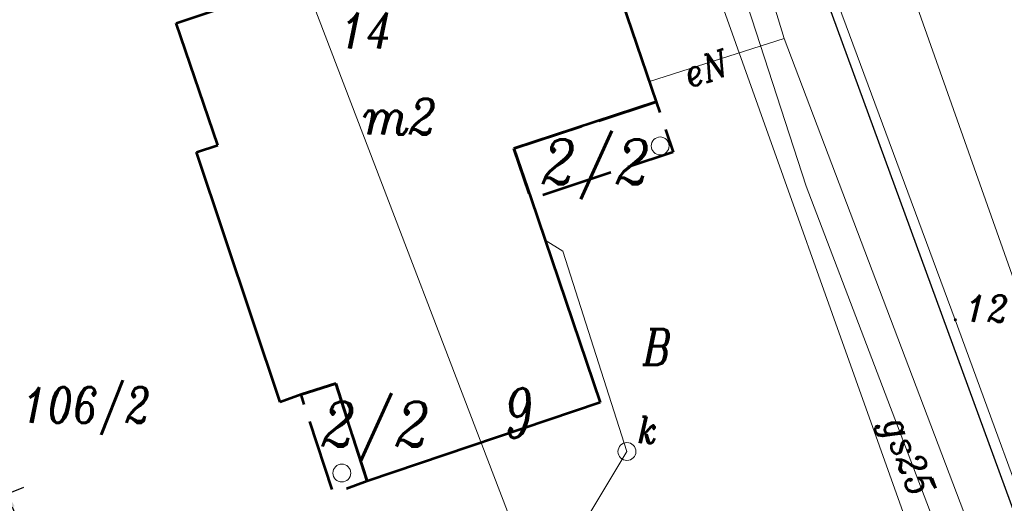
# Model space of a CAD drawing. Extents: x 779 to 3668, y -1329 to 9570.
# Tile 47 of 106: x 2283 to 2311, y -632 to -618. Entities that reach past the tile are written whole.
import ezdxf

# ---------------------------------------------------------------- set-up
doc = ezdxf.new("R2010")
doc.units = 0
doc.linetypes.add('2.0_0.5', pattern=[2.5, 2, -0.5])
doc.linetypes.add('CIĄGłA', pattern=[0])
for name, color, linetype, lineweight in [('203-punkt graniczny', 7, 'Continuous', 0), ('203-punkt graniczny-Atr103', 7, 'Continuous', 0), ('210-oznaczenie konturu użytku gruntowego', 7, 'Continuous', 0), ('211-numer działki ewidencyjnej', 7, 'Continuous', 0), ('219-działka ewidencyjna', 7, 'Continuous', 0), ('238-Punkt adresowy budynku', 7, 'Continuous', 0), ('311-podpora', 7, 'Continuous', 0), ('312-budynek ewidencyjny', 7, 'Continuous', 0), ('312-oznaczenie budynku ewidencyjnego', 7, 'Continuous', 0), ('312-oznaczenie budynku ewidencyjnego-Atr117', 7, 'Continuous', 0), ('_a_obiekty', 250, 'Continuous', 30), ('blok - nawis', 7, 'Continuous', 0), ('blok - nawis-Atr25', 7, 'Continuous', 0), ('ogrodzenie trwałe (linia)', 7, 'Continuous', 0), ('przewód elektroenergetyczny (linia)-SEPOD', 7, 'Continuous', 0), ('przewód elektroenergetyczny (linia)-SEPOD-Atr1', 7, 'Continuous', 0), ('przewód gazowy (linia)-SG', 7, 'Continuous', 0), ('przewód gazowy (linia)-SG-Atr1', 7, 'Continuous', 0), ('przewód kanalizacyjny (linia)-SK', 7, 'Continuous', 0), ('przewód wodociągowy (linia)-SW', 7, 'Continuous', 0), ('właz okrągły - siec kanalizacyjna (punkt)-SK', 7, 'Continuous', 0), ('właz okrągły - siec kanalizacyjna (punkt)-SK-Atr17', 7, 'Continuous', 0), ('zz-legenda', 7, 'Continuous', 13), ('zz-wypełnienie-chodniki', 142, 'Continuous', 5)]:
    doc.layers.add(name, color=color, linetype=linetype, lineweight=lineweight)
doc.styles.add('ARIAL', font='ARIALN.TTF')
doc.styles.get("Standard").update_dxf_attribs({"font": 'arial.ttf'})
doc.linetypes.add('902-500', pattern='A,3.75,[24,dgnlstyle-geo-mz.shx,S=0.002786,R=0,X=0,Y=0],3.75', length=7.5)
doc.dimstyles.new('z1do1', dxfattribs={"dimtxt": 0.7, "dimasz": 0.4, "dimexe": 0.5, "dimexo": 0.5, "dimgap": 0.1, "dimtad": 1, "dimrnd": 0.05, "dimzin": 0, "dimdsep": 46, "dimtxsty": 'ARIAL', "dimcen": 0.09, "dimazin": 0, "dimtfac": 1, "dimtofl": 0, "dimtmove": 0, "dimatfit": 3, "dimfxl": 1, "dimtolj": 1, "dimtzin": 0, "dimarcsym": 0})

# ---------------------------------------------------------------- blocks, each defined once
blk = doc.blocks.new('311')
at = {"color": 0, "linetype": 'Continuous', "lineweight": -2, "ltscale": 10}
blk.add_circle((0, 0), 2.5, dxfattribs=at)
blk = doc.blocks.new('203')
at = {"linetype": 'Continuous', "lineweight": -2, "ltscale": 10}
h = blk.add_hatch(color=0, dxfattribs=at)
edge = h.paths.add_edge_path()
edge.add_arc((0, 0), 0.45, 0, 360)
blk = doc.blocks.new('US22')
at = {"color": 0, "linetype": 'Continuous', "lineweight": -2, "ltscale": 10}
blk.add_circle((0, 0), 2.5, dxfattribs=at)
blk = doc.blocks.new('PZT MDCP podkład')
at = {"layer": '219-działka ewidencyjna', "color": 8, "linetype": 'Continuous', "lineweight": 13, "flags": 128}
for points in [[(2171.566, 129.536), (2164.946, 147.386)], [(2161.486, 117.806), (2151.846, 142.986)], [(2171.566, 129.536), (2174.256, 122.196)]]:
    blk.add_lwpolyline(points, dxfattribs=at)
at = {"layer": '312-budynek ewidencyjny', "color": 8, "linetype": 'Continuous', "lineweight": 53, "flags": 128}
for points in [[(2149.786, 137.826), (2161.166, 141.616)], [(2161.166, 141.616), (2163.206, 135.626)], [(2150.946, 134.416), (2149.786, 137.826)], [(2163.206, 135.626), (2159.226, 134.326)], [(2150.356, 134.226), (2150.946, 134.416)], [(2159.226, 134.326), (2159.706, 132.916)], [(2152.696, 127.236), (2150.356, 134.226)], [(2159.706, 132.916), (2161.636, 127.226)], [(2154.246, 127.756), (2153.276, 127.446)], [(2155.126, 125.026), (2154.246, 127.756)], [(2153.276, 127.446), (2152.696, 127.236)], [(2161.636, 127.226), (2155.126, 125.026)]]:
    blk.add_lwpolyline(points, dxfattribs=at)
at = {"layer": 'blok - nawis', "color": 8, "linetype": '2.0_0.5', "lineweight": 53, "flags": 128}
for points in [[(2159.226, 134.326), (2163.206, 135.626), (2163.676, 134.226), (2159.706, 132.916), (2159.226, 134.326)], [(2153.276, 127.446), (2154.246, 127.756), (2155.126, 125.026), (2154.186, 124.686), (2153.276, 127.446)]]:
    blk.add_lwpolyline(points, close=True, dxfattribs=at)
at = {"layer": 'ogrodzenie trwałe (linia)', "color": 8, "linetype": '902-500', "lineweight": 30, "flags": 128}
blk.add_lwpolyline([(2201.026, 25.936), (2203.096, 26.226), (2196.526, 52.656), (2189.216, 78.326), (2185.026, 90.136), (2181.246, 100.996), (2180.716, 103.656), (2164.906, 146.866), (2145.896, 140.406), (2135.536, 136.576), (2142.946, 119.686), (2154.066, 91.526), (2156.856, 82.926), (2163.326, 62.136), (2173.076, 21.416), (2181.186, 20.276), (2186.806, 20.096), (2192.936, 20.706), (2195.036, 22.776), (2196.636, 25.266), (2198.206, 25.546)], dxfattribs=at)
at = {"layer": 'przewód elektroenergetyczny (linia)-SEPOD', "color": 8, "linetype": 'Continuous', "lineweight": 13, "flags": 128}
for points in [[(2181.748, 152.897), (2164.096, 146.196), (2166.786, 137.396), (2172.116, 123.356), (2181.826, 100.616)], [(2166.786, 137.396), (2163.016, 136.196)]]:
    blk.add_lwpolyline(points, dxfattribs=at)
at = {"layer": 'przewód gazowy (linia)-SG', "color": 8, "linetype": 'Continuous', "lineweight": 13, "flags": 128}
blk.add_lwpolyline([(2164.466, 142.286), (2167.396, 133.276), (2175.306, 112.516), (2168.086, 109.766), (2167.056, 107.026)], dxfattribs=at)
at = {"layer": 'przewód kanalizacyjny (linia)-SK', "color": 8, "linetype": 'Continuous', "lineweight": 13, "flags": 128}
blk.add_lwpolyline([(2160.096, 131.766), (2160.596, 131.456), (2162.386, 125.856), (2154.006, 111.916)], dxfattribs=at)
at = {"layer": 'przewód wodociągowy (linia)-SW', "color": 8, "linetype": 'Continuous', "lineweight": 13, "flags": 128}
for points in [[(2212.546, 42.076), (2213.286, 42.306), (2209.436, 56.186), (2197.426, 57.456), (2187.826, 88.496), (2176.956, 120.056), (2167.756, 146.026), (2166.796, 148.736)], [(2167.856, 106.096), (2175.496, 109.066), (2162.736, 144.816), (2161.836, 146.826)]]:
    blk.add_lwpolyline(points, dxfattribs=at)
at = {"layer": '203-punkt graniczny', "color": 8, "linetype": 'Continuous', "lineweight": 13, "xscale": 0.1, "yscale": 0.1, "zscale": 0.1}
blk.add_blockref('203', (2171.566, 129.536), dxfattribs=at)
at = {"layer": '311-podpora', "color": 8, "linetype": 'Continuous', "lineweight": 13, "xscale": 0.1, "yscale": 0.1, "zscale": 0.1}
for p in [(2163.316, 134.396), (2154.416, 125.256)]:
    blk.add_blockref('311', p, dxfattribs=at)
at = {"layer": 'właz okrągły - siec kanalizacyjna (punkt)-SK', "color": 8, "linetype": 'Continuous', "lineweight": 13, "xscale": 0.1, "yscale": 0.1, "zscale": 0.1}
blk.add_blockref('US22', (2162.386, 125.856), dxfattribs=at)
at = {"layer": '203-punkt graniczny-Atr103', "color": 8, "lineweight": 13, "insert": (2171.846, 129.477), "char_height": 0.75, "attachment_point": 7, "line_spacing_factor": 0.6}
blk.add_mtext('\\FITALIC_1250;\\H1x;\\W0.9;12', dxfattribs=at)
at = {"layer": '210-oznaczenie konturu użytku gruntowego', "color": 8, "linetype": 'Continuous', "lineweight": 13, "insert": (2162.835, 128.279), "char_height": 1, "attachment_point": 7, "line_spacing_factor": 0.6}
blk.add_mtext('\\FITALIC_1250;\\H1x;\\W0.79;B', dxfattribs=at)
at = {"layer": '211-numer działki ewidencyjnej', "color": 8, "linetype": 'Continuous', "lineweight": 13, "insert": (2145.486, 127.656), "char_height": 1, "attachment_point": 1, "line_spacing_factor": 0.6}
blk.add_mtext('\\FITALIC_1250;\\H1x;\\W0.79;106/2', dxfattribs=at)
at = {"layer": '238-Punkt adresowy budynku', "color": 8, "linetype": 'Continuous', "lineweight": 30, "insert": (2159.41, 126.292), "char_height": 1.25, "attachment_point": 8, "rotation": 18.667, "line_spacing_factor": 0.6}
blk.add_mtext('\\FITALIC_1250;\\Q15;\\H1x;\\W0.79;9', dxfattribs=at)
at = {"layer": '312-oznaczenie budynku ewidencyjnego', "color": 8, "linetype": 'Continuous', "lineweight": 13, "insert": (2154.386, 137.123), "char_height": 1, "attachment_point": 7, "line_spacing_factor": 0.6}
blk.add_mtext('\\FITALIC_1250;\\H1x;\\W0.79;14', dxfattribs=at)
at = {"layer": '312-oznaczenie budynku ewidencyjnego-Atr117', "color": 8, "lineweight": 13, "insert": (2155.006, 134.713), "char_height": 1, "attachment_point": 7, "line_spacing_factor": 0.6}
blk.add_mtext('\\FITALIC_1250;\\H1x;\\W0.9;m2', dxfattribs=at)
at = {"layer": 'blok - nawis-Atr25', "color": 8, "lineweight": 13, "char_height": 1.25, "attachment_point": 7, "line_spacing_factor": 0.6}
for insert in [(2159.986, 132.91), (2153.826, 125.58)]:
    blk.add_mtext('\\FITALIC_1250;\\H1x;\\W0.9;2/2', dxfattribs=dict(at, insert=insert))
at = {"layer": 'przewód elektroenergetyczny (linia)-SEPOD-Atr1', "color": 8, "lineweight": 13, "insert": (2164.004, 136.377), "char_height": 0.75, "attachment_point": 4, "rotation": 17.589, "line_spacing_factor": 0.6}
blk.add_mtext('\\FITALIC_1250;\\H1x;\\W0.9;eN', dxfattribs=at)
at = {"layer": 'przewód gazowy (linia)-SG-Atr1', "color": 8, "lineweight": 13, "insert": (2169.75, 126.742), "char_height": 0.75, "attachment_point": 4, "rotation": 290.81, "line_spacing_factor": 0.6}
blk.add_mtext('\\FITALIC_1250;\\H1x;\\W0.9;gs25', dxfattribs=at)
at = {"layer": 'właz okrągły - siec kanalizacyjna (punkt)-SK-Atr17', "color": 8, "lineweight": 13, "insert": (2162.676, 126.086), "char_height": 0.75, "attachment_point": 7, "line_spacing_factor": 0.6}
blk.add_mtext('\\FITALIC_1250;\\H1x;\\W0.9;k', dxfattribs=at)
blk = doc.blocks.new('*D1519')
at = {"layer": 'Defpoints', "color": 0, "transparency": 16777216}
for p in [(2283.118, -631.527), (2278.338, -633.412), (2284.898, -650.051)]:
    blk.add_point(p, dxfattribs=at)
at = {"layer": 'zz-legenda', "color": 0, "lineweight": -2, "transparency": 16777216}
for p, q in [((2278.803, -633.229), (2283.583, -631.344)), ((2289.532, -647.794), (2283.265, -631.899)), ((2285.363, -649.868), (2290.144, -647.983))]:
    blk.add_line(p, q, dxfattribs=at)
at = {"layer": 'zz-legenda', "color": 0, "transparency": 16777216}
for points in [[(2283.327, -631.875), (2283.203, -631.924), (2283.118, -631.527)], [(2289.594, -647.77), (2289.47, -647.818), (2289.678, -648.166)]]:
    blk.add_solid(points, dxfattribs=at)
at = {"layer": 'zz-legenda', "color": 0, "transparency": 16777216, "insert": (2286.824, -639.679), "char_height": 0.7, "attachment_point": 5, "rotation": 291.5178, "style": 'ARIAL'}
blk.add_mtext('\\A1;17.90', dxfattribs=at)

msp = doc.modelspace()

# ---------------------------------------------------------------- hatches: boundary and pattern name
at = {"layer": 'zz-wypełnienie-chodniki'}
h = msp.add_hatch(dxfattribs=at)
h.set_pattern_fill('ANSI37', color=256, scale=0.1, style=0)
h.set_pattern_definition([(45, (72.096, -387.0553), (-0.224506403, 0.224506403), []), (135, (72.096, -387.0553), (-0.224506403, -0.224506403), [])])
edge = h.paths.add_edge_path()
edge.add_arc((2285.894, -725.926), 2.633, 240.8317, 270.2907, ccw=False)
edge.add_arc((2286.404, -725.368), 3.373, 200.4117, 237.8983, ccw=False)
edge.add_arc((2440.64, -674.741), 165.704, 197.78063, 198.21758, ccw=False)
edge.add_arc((2286.658, -724.114), 4, 112.3008, 197.8899, ccw=False)
edge.add_line((2285.14, -720.413), (2289.001, -719.105))
edge.add_arc((2283.137, -702.867), 17.265, 289.857, 321.7648)
edge.add_arc((2284.721, -704.14), 15.232, 321.8391, 367.187)
edge.add_line((2299.834, -702.235), (2295.184, -678.44))
edge.add_line((2295.184, -678.44), (2293.334, -672.378))
edge.add_line((2293.334, -672.378), (2289.746, -662.348))
edge.add_line((2289.746, -662.348), (2282.62, -644.273))
edge.add_line((2282.62, -644.273), (2278.671, -634.258))
edge.add_line((2278.671, -634.258), (2278.338, -633.412))
edge.add_arc((2273.686, -635.248), 5.001, 21.5279, 100.5413)
edge.add_line((2272.771, -630.331), (2272.638, -630.356))
edge.add_line((2272.638, -630.356), (2250.643, -634.453))
edge.add_line((2250.643, -634.453), (2259.909, -684.197))
edge.add_line((2259.909, -684.197), (2263.612, -683.507))
edge.add_arc((2263.744, -684.703), 1.203, -19.9619, 96.3072, ccw=False)
edge.add_arc((2264.405, -684.942), 0.5, 317.2271, 339.9615, ccw=False)
edge.add_arc((2269.722, -689.862), 6.744, 137.2271, 184.4632)
edge.add_line((2262.999, -690.386), (2263.357, -692.702))
edge.add_line((2263.357, -692.702), (2264.415, -698.413))
edge.add_line((2264.415, -698.413), (2265.258, -702.957))
edge.add_line((2265.258, -702.957), (2267.414, -712.892))
edge.add_arc((2282.497, -708.965), 15.586, 194.5951, 204.2785)
edge.add_arc((2275.694, -711.901), 8.178, 205.1212, 225.4637)
edge.add_line((2269.958, -717.731), (2272.389, -720.147))
edge.add_arc((2266.684, -725.321), 7.702, 27.1145, 42.1999, ccw=False)
edge.add_line((2273.539, -721.81), (2274.631, -724.36))
edge.add_arc((2268.391, -726.189), 6.503, -2.9609, 16.3405, ccw=False)
edge.add_arc((2256.755, -724.409), 18.253, 344.7004, 353.3418, ccw=False)
edge.add_line((2274.361, -729.225), (2274.071, -730.275))
edge.add_arc((2264.509, -726.761), 10.187, 310.1754, 339.8225, ccw=False)
edge.add_line((2271.081, -734.545), (2270.603, -734.737))
edge.add_arc((2264.509, -726.761), 10.037, 307.382, 339.7888)
edge.add_arc((2244.773, -721.587), 30.409, 343.4897, 347.8328)
edge.add_arc((2256.75, -724.408), 18.108, 348.5707, 353.3645)
edge.add_arc((2268.308, -726.198), 6.436, 357.3081, 376.0488)
edge.add_line((2274.493, -724.419), (2273.403, -721.874))
edge.add_arc((2270.677, -722.56), 2.812, 14.1144, 55.2095)
edge.add_line((2272.281, -720.251), (2269.853, -717.837))
edge.add_arc((2275.694, -711.901), 8.328, 205.1136, 225.4611, ccw=False)
edge.add_arc((2282.497, -708.965), 15.736, 194.5839, 204.2825, ccw=False)
edge.add_line((2267.268, -712.927), (2265.111, -702.987))
edge.add_line((2265.111, -702.987), (2264.235, -698.294))
edge.add_line((2264.235, -698.294), (2261.565, -698.792))
edge.add_line((2261.565, -698.792), (2260.53, -693.39))
edge.add_line((2260.53, -693.39), (2263.238, -692.885))
edge.add_line((2263.238, -692.885), (2262.85, -690.404))
edge.add_arc((2269.722, -689.862), 6.894, 137.4766, 184.5106, ccw=False)
edge.add_arc((2264.273, -684.864), 0.5, 317.4766, 342.905)
edge.add_arc((2263.747, -684.703), 1.05, 342.905, 381.532)
edge.add_line((2264.724, -684.317), (2257.978, -685.574))
edge.add_line((2257.978, -685.574), (2255.821, -673.993))
edge.add_line((2255.821, -673.993), (2256.952, -673.782))
edge.add_line((2256.952, -673.782), (2249.632, -634.488))
edge.add_line((2249.632, -634.488), (2250.615, -634.305))
edge.add_line((2250.615, -634.305), (2272.625, -630.205))
edge.add_line((2272.625, -630.205), (2272.745, -630.183))
edge.add_arc((2273.686, -635.247), 5.151, 21.5199, 100.5252, ccw=False)
edge.add_line((2278.477, -633.357), (2278.806, -634.192))
edge.add_line((2278.806, -634.192), (2282.766, -644.236))
edge.add_line((2282.766, -644.236), (2286.522, -653.761))
edge.add_line((2286.522, -653.761), (2287.136, -653.519))
edge.add_line((2287.136, -653.519), (2287.745, -655.063))
edge.add_line((2287.745, -655.063), (2287.131, -655.305))
edge.add_line((2287.131, -655.305), (2289.886, -662.293))
edge.add_line((2289.886, -662.293), (2293.477, -672.335))
edge.add_line((2293.477, -672.335), (2295.331, -678.411))
edge.add_line((2295.331, -678.411), (2299.982, -702.216))
edge.add_arc((2284.721, -704.14), 15.382, -38.1613, 7.187, ccw=False)
edge.add_arc((2283.137, -702.867), 17.415, 289.8521, 321.7651, ccw=False)
edge.add_line((2289.051, -719.246), (2285.188, -720.555))
edge.add_arc((2286.625, -724.098), 3.823, 112.068, 198.2671)
edge.add_line((2282.994, -725.296), (2283.383, -726.492))
edge.add_arc((2285.844, -725.677), 2.593, 198.3194, 219.5312)
edge.add_arc((2285.894, -725.926), 2.483, 214.3489, 282.1486)
edge.add_line((2286.417, -728.354), (2285.908, -728.559))

# ---------------------------------------------------------------- block references
at = {"layer": '_a_obiekty', "color": 18, "linetype": 'CIĄGłA', "lineweight": 5, "true_color": 0x000000}
msp.add_blockref('PZT MDCP podkład', (138.055, -756.202), dxfattribs=at)

# ---------------------------------------------------------------- dimensions: what is measured, and where the dimension line sits
at = {"layer": 'zz-legenda'}
dim = msp.add_aligned_dim(p1=(2284.898, -650.051), p2=(2278.338, -633.412), distance=-5.139, dimstyle='z1do1', dxfattribs=at)
dim.commit()
dim.dimension.update_dxf_attribs({"geometry": '*D1519', "text_midpoint": (2286.824, -639.679)})

doc.saveas('drawing.dxf')
